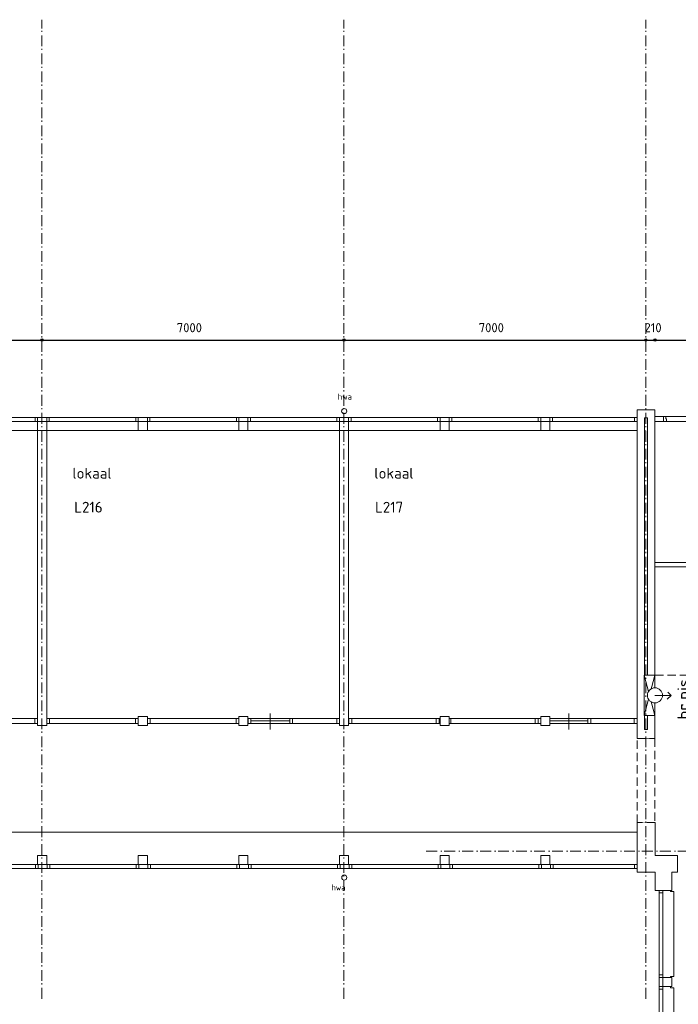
# Model space of a CAD drawing. Header units: millimetres. Extents: x -137512 to 20061, y -42753 to 41926.
# Tile 22 of 29: x -51224 to -35956, y -6564 to 16264. Entities that reach past the tile are written whole.
import ezdxf

# ---------------------------------------------------------------- set-up
doc = ezdxf.new("R2010")
doc.units = ezdxf.units.MM
doc.header["$LTSCALE"] = 100
doc.header["$PDMODE"] = 1
doc.header["$PDSIZE"] = -2
doc.linetypes.add('HIDDEN', pattern=[9.525, 6.35, -3.175])
doc.linetypes.add('STYLE_06', pattern=[0.416656, 0.25, -0.083313, 0.027771, -0.055573])
doc.layers.add('Dimension', color=7, linetype='Continuous', lineweight=5)
doc.layers.add('None', color=7, linetype='Continuous', lineweight=5)
doc.layers.add('TXT25', color=2, linetype='Continuous')
doc.styles.add('03_100', font='isocpeur.ttf')
doc.styles.add('Tekton Plus Regular', font='isocpeur.ttf')
doc.dimstyles.new('bob', dxfattribs={"dimtxt": 211.459961, "dimasz": 50.074463, "dimexe": 199.999999, "dimexo": 500.000001, "dimgap": 0.5, "dimtad": 1, "dimdec": 0, "dimzin": 15, "dimtxsty": 'Tekton Plus Regular', "dimblk": 'DOT', "dimcen": 0, "dimdle": 2, "dimse1": 1, "dimse2": 1, "dimadec": 0, "dimazin": 0, "dimtfac": 0.8, "dimtdec": 0, "dimtix": 1, "dimtmove": 0, "dimatfit": 0, "dimldrblk": 'DOT', "dimfxl": 1, "dimfrac": 2, "dimtolj": 1, "dimtzin": 15, "dimarcsym": 0})

# ---------------------------------------------------------------- blocks, each defined once
blk = doc.blocks.new('Group-17')
at = {"color": 8, "linetype": 'Continuous', "lineweight": 5}
blk.add_wipeout([(22448.2, -1585.2), (29238.2, -1585.2), (29238.2, -1699.2), (22448.2, -1699.2)], dxfattribs=at).dxf.layer = 'None'
at = {"layer": 'None', "color": 8, "linetype": 'Continuous', "lineweight": 5}
blk.add_lwpolyline([(22448.2, -1585.2), (29238.2, -1585.2), (29238.2, -1699.2), (22448.2, -1699.2)], close=True, dxfattribs=at)
at = {"color": 8, "linetype": 'Continuous', "lineweight": 5}
for points in [[(22448.2, -1585.2), (22515.2, -1585.2), (22515.2, -1699.2), (22448.2, -1699.2)], [(24504.8, -1585.2), (24571.8, -1585.2), (24571.8, -1699.2), (24504.8, -1699.2)], [(24781.8, -1585.2), (24848.8, -1585.2), (24848.8, -1699.2), (24781.8, -1699.2)], [(26838.1, -1585.2), (26905.1, -1585.2), (26905.1, -1699.2), (26838.1, -1699.2)], [(27115.1, -1585.2), (27182.1, -1585.2), (27182.1, -1699.2), (27115.1, -1699.2)], [(28082.1, -1585.2), (28149.1, -1585.2), (28149.1, -1699.2), (28082.1, -1699.2)], [(29171.2, -1585.2), (29238.2, -1585.2), (29238.2, -1699.2), (29171.2, -1699.2)]]:
    blk.add_wipeout(points, dxfattribs=at).dxf.layer = 'None'
at = {"layer": 'None', "color": 8, "linetype": 'Continuous', "lineweight": 5}
for points in [[(22448.2, -1585.2), (22515.2, -1585.2), (22515.2, -1699.2), (22448.2, -1699.2)], [(24504.8, -1585.2), (24571.8, -1585.2), (24571.8, -1699.2), (24504.8, -1699.2)], [(24781.8, -1585.2), (24848.8, -1585.2), (24848.8, -1699.2), (24781.8, -1699.2)], [(26838.1, -1585.2), (26905.1, -1585.2), (26905.1, -1699.2), (26838.1, -1699.2)], [(27115.1, -1585.2), (27182.1, -1585.2), (27182.1, -1699.2), (27115.1, -1699.2)], [(28082.1, -1585.2), (28149.1, -1585.2), (28149.1, -1699.2), (28082.1, -1699.2)], [(29171.2, -1585.2), (29238.2, -1585.2), (29238.2, -1699.2), (29171.2, -1699.2)]]:
    blk.add_lwpolyline(points, close=True, dxfattribs=at)
at = {"color": 8, "linetype": 'Continuous', "lineweight": 5}
blk.add_wipeout([(27182.1, -1642.2), (28082.1, -1642.2), (28082.1, -1699.2), (27182.1, -1699.2)], dxfattribs=at).dxf.layer = 'None'
at = {"layer": 'None', "color": 8, "linetype": 'Continuous', "lineweight": 5}
blk.add_line((27632.1, -1472.9), (27632.1, -1842.9), dxfattribs=at)
blk.add_lwpolyline([(27182.1, -1642.2), (28082.1, -1642.2), (28082.1, -1699.2), (27182.1, -1699.2)], close=True, dxfattribs=at)
blk = doc.blocks.new('Group-18')
at = {"color": 8, "linetype": 'Continuous', "lineweight": 5}
blk.add_wipeout([(29448.2, -1585.2), (36238.2, -1585.2), (36238.2, -1699.2), (29448.2, -1699.2)], dxfattribs=at).dxf.layer = 'None'
at = {"layer": 'None', "color": 8, "linetype": 'Continuous', "lineweight": 5}
blk.add_lwpolyline([(29448.2, -1585.2), (36238.2, -1585.2), (36238.2, -1699.2), (29448.2, -1699.2)], close=True, dxfattribs=at)
at = {"color": 8, "linetype": 'Continuous', "lineweight": 5}
for points in [[(29448.2, -1585.2), (29515.2, -1585.2), (29515.2, -1699.2), (29448.2, -1699.2)], [(31504.8, -1585.2), (31571.8, -1585.2), (31571.8, -1699.2), (31504.8, -1699.2)], [(31781.8, -1585.2), (31848.8, -1585.2), (31848.8, -1699.2), (31781.8, -1699.2)], [(33838.1, -1585.2), (33905.1, -1585.2), (33905.1, -1699.2), (33838.1, -1699.2)], [(34115.1, -1585.2), (34182.1, -1585.2), (34182.1, -1699.2), (34115.1, -1699.2)], [(35082.1, -1585.2), (35149.1, -1585.2), (35149.1, -1699.2), (35082.1, -1699.2)], [(36171.2, -1585.2), (36238.2, -1585.2), (36238.2, -1699.2), (36171.2, -1699.2)]]:
    blk.add_wipeout(points, dxfattribs=at).dxf.layer = 'None'
at = {"layer": 'None', "color": 8, "linetype": 'Continuous', "lineweight": 5}
for points in [[(29448.2, -1585.2), (29515.2, -1585.2), (29515.2, -1699.2), (29448.2, -1699.2)], [(31504.8, -1585.2), (31571.8, -1585.2), (31571.8, -1699.2), (31504.8, -1699.2)], [(31781.8, -1585.2), (31848.8, -1585.2), (31848.8, -1699.2), (31781.8, -1699.2)], [(33838.1, -1585.2), (33905.1, -1585.2), (33905.1, -1699.2), (33838.1, -1699.2)], [(34115.1, -1585.2), (34182.1, -1585.2), (34182.1, -1699.2), (34115.1, -1699.2)], [(35082.1, -1585.2), (35149.1, -1585.2), (35149.1, -1699.2), (35082.1, -1699.2)], [(36171.2, -1585.2), (36238.2, -1585.2), (36238.2, -1699.2), (36171.2, -1699.2)]]:
    blk.add_lwpolyline(points, close=True, dxfattribs=at)
at = {"color": 8, "linetype": 'Continuous', "lineweight": 5}
blk.add_wipeout([(34182.1, -1642.2), (35082.1, -1642.2), (35082.1, -1699.2), (34182.1, -1699.2)], dxfattribs=at).dxf.layer = 'None'
at = {"layer": 'None', "color": 8, "linetype": 'Continuous', "lineweight": 5}
blk.add_line((34632.1, -1472.9), (34632.1, -1842.9), dxfattribs=at)
blk.add_lwpolyline([(34182.1, -1642.2), (35082.1, -1642.2), (35082.1, -1699.2), (34182.1, -1699.2)], close=True, dxfattribs=at)
blk = doc.blocks.new('Group-19')
at = {"color": 8, "linetype": 'Continuous', "lineweight": 5}
blk.add_wipeout([(36454.2, -1585.2), (43133, -1585.2), (43133, -1699.2), (36454.2, -1699.2)], dxfattribs=at).dxf.layer = 'None'
at = {"layer": 'None', "color": 8, "linetype": 'Continuous', "lineweight": 5}
blk.add_lwpolyline([(36454.2, -1585.2), (43133, -1585.2), (43133, -1699.2), (36454.2, -1699.2)], close=True, dxfattribs=at)
at = {"color": 8, "linetype": 'Continuous', "lineweight": 5}
for points in [[(36454.2, -1585.2), (36520.1, -1585.2), (36520.1, -1699.2), (36454.2, -1699.2)], [(38477.1, -1585.2), (38543, -1585.2), (38543, -1699.2), (38477.1, -1699.2)], [(38749.6, -1585.2), (38815.5, -1585.2), (38815.5, -1699.2), (38749.6, -1699.2)], [(40772.2, -1585.2), (40838.1, -1585.2), (40838.1, -1699.2), (40772.2, -1699.2)], [(41044.7, -1585.2), (41110.6, -1585.2), (41110.6, -1699.2), (41044.7, -1699.2)], [(41995.8, -1585.2), (42061.7, -1585.2), (42061.7, -1699.2), (41995.8, -1699.2)], [(43067.1, -1585.2), (43133, -1585.2), (43133, -1699.2), (43067.1, -1699.2)]]:
    blk.add_wipeout(points, dxfattribs=at).dxf.layer = 'None'
at = {"layer": 'None', "color": 8, "linetype": 'Continuous', "lineweight": 5}
for points in [[(36454.2, -1585.2), (36520.1, -1585.2), (36520.1, -1699.2), (36454.2, -1699.2)], [(38477.1, -1585.2), (38543, -1585.2), (38543, -1699.2), (38477.1, -1699.2)], [(38749.6, -1585.2), (38815.5, -1585.2), (38815.5, -1699.2), (38749.6, -1699.2)], [(40772.2, -1585.2), (40838.1, -1585.2), (40838.1, -1699.2), (40772.2, -1699.2)], [(41044.7, -1585.2), (41110.6, -1585.2), (41110.6, -1699.2), (41044.7, -1699.2)], [(41995.8, -1585.2), (42061.7, -1585.2), (42061.7, -1699.2), (41995.8, -1699.2)], [(43067.1, -1585.2), (43133, -1585.2), (43133, -1699.2), (43067.1, -1699.2)]]:
    blk.add_lwpolyline(points, close=True, dxfattribs=at)
at = {"color": 8, "linetype": 'Continuous', "lineweight": 5}
blk.add_wipeout([(41110.6, -1642.2), (41995.8, -1642.2), (41995.8, -1699.2), (41110.6, -1699.2)], dxfattribs=at).dxf.layer = 'None'
at = {"layer": 'None', "color": 8, "linetype": 'Continuous', "lineweight": 5}
blk.add_line((41553.2, -1472.9), (41553.2, -1842.9), dxfattribs=at)
blk.add_lwpolyline([(41110.6, -1642.2), (41995.8, -1642.2), (41995.8, -1699.2), (41110.6, -1699.2)], close=True, dxfattribs=at)
blk = doc.blocks.new('Group-30')
at = {"color": 8, "linetype": 'Continuous', "lineweight": 5}
blk.add_wipeout([(-5711.4, -4970.7), (43133, -4970.7), (43133, -5060.7), (-5711.4, -5060.7)], dxfattribs=at).dxf.layer = 'None'
at = {"layer": 'None', "color": 8, "linetype": 'Continuous', "lineweight": 5}
blk.add_lwpolyline([(-5711.4, -4970.7), (43133, -4970.7), (43133, -5060.7), (-5711.4, -5060.7)], close=True, dxfattribs=at)
at = {"color": 8, "linetype": 'Continuous', "lineweight": 5}
for points in [[(29187.8, -4970.7), (29247.8, -4970.7), (29247.8, -5060.7), (29187.8, -5060.7)], [(29457.9, -4970.7), (29517.8, -4970.7), (29517.8, -5060.7), (29457.9, -5060.7)], [(31521.7, -4970.7), (31581.7, -4970.7), (31581.7, -5060.7), (31521.7, -5060.7)], [(31791.7, -4970.7), (31851.8, -4970.7), (31851.8, -5060.7), (31791.7, -5060.7)], [(33855.6, -4970.7), (33915.7, -4970.7), (33915.7, -5060.7), (33855.6, -5060.7)], [(34125.7, -4970.7), (34185.8, -4970.7), (34185.8, -5060.7), (34125.7, -5060.7)], [(36189.6, -4970.7), (36249.6, -4970.7), (36249.6, -5060.7), (36189.6, -5060.7)], [(36459.6, -4970.7), (36519.7, -4970.7), (36519.7, -5060.7), (36459.6, -5060.7)], [(38523.5, -4970.7), (38583.5, -4970.7), (38583.5, -5060.7), (38523.5, -5060.7)], [(38793.6, -4970.7), (38853.6, -4970.7), (38853.6, -5060.7), (38793.6, -5060.7)], [(40857.5, -4970.7), (40917.5, -4970.7), (40917.5, -5060.7), (40857.5, -5060.7)], [(41127.6, -4970.7), (41187.5, -4970.7), (41187.5, -5060.7), (41127.6, -5060.7)], [(43073, -4970.7), (43133, -4970.7), (43133, -5060.7), (43073, -5060.7)]]:
    blk.add_wipeout(points, dxfattribs=at).dxf.layer = 'None'
at = {"layer": 'None', "color": 8, "linetype": 'Continuous', "lineweight": 5}
for points in [[(29187.8, -4970.7), (29247.8, -4970.7), (29247.8, -5060.7), (29187.8, -5060.7)], [(29457.9, -4970.7), (29517.8, -4970.7), (29517.8, -5060.7), (29457.9, -5060.7)], [(31521.7, -4970.7), (31581.7, -4970.7), (31581.7, -5060.7), (31521.7, -5060.7)], [(31791.7, -4970.7), (31851.8, -4970.7), (31851.8, -5060.7), (31791.7, -5060.7)], [(33855.6, -4970.7), (33915.7, -4970.7), (33915.7, -5060.7), (33855.6, -5060.7)], [(34125.7, -4970.7), (34185.8, -4970.7), (34185.8, -5060.7), (34125.7, -5060.7)], [(36189.6, -4970.7), (36249.6, -4970.7), (36249.6, -5060.7), (36189.6, -5060.7)], [(36459.6, -4970.7), (36519.7, -4970.7), (36519.7, -5060.7), (36459.6, -5060.7)], [(38523.5, -4970.7), (38583.5, -4970.7), (38583.5, -5060.7), (38523.5, -5060.7)], [(38793.6, -4970.7), (38853.6, -4970.7), (38853.6, -5060.7), (38793.6, -5060.7)], [(40857.5, -4970.7), (40917.5, -4970.7), (40917.5, -5060.7), (40857.5, -5060.7)], [(41127.6, -4970.7), (41187.5, -4970.7), (41187.5, -5060.7), (41127.6, -5060.7)], [(43073, -4970.7), (43133, -4970.7), (43133, -5060.7), (43073, -5060.7)]]:
    blk.add_lwpolyline(points, close=True, dxfattribs=at)
blk = doc.blocks.new('Group-31')
at = {"layer": 'None', "color": 8, "insert": (36195, 5945), "char_height": 280.66, "attachment_point": 1, "line_spacing_factor": 0.976858, "style": 'Tekton Plus Regular'}
blk.add_mtext('{\\H0.5024x;\\lhwa}', dxfattribs=at)
at = {"color": 8, "linetype": 'Continuous', "lineweight": 5}
blk.add_wipeout([(36390, 5583), (36406, 5540), (36387, 5498), (36344, 5482), (36303, 5501), (36286, 5544), (36305, 5586), (36348, 5602)], dxfattribs=at).dxf.layer = 'None'
at = {"layer": 'None', "color": 8, "linetype": 'Continuous', "lineweight": 5}
blk.add_circle((36346, 5542), 60, dxfattribs=at)
blk = doc.blocks.new('Group-45')
at = {"layer": 'None', "color": 8, "linetype": 'Continuous', "lineweight": 5}
blk.add_line((43923, -1049), (43849, -976), dxfattribs=at)
at = {"layer": 'None', "color": 8, "insert": (44071, -1611), "char_height": 279.73, "attachment_point": 1, "rotation": 90, "line_spacing_factor": 0.976858, "style": 'Tekton Plus Regular'}
blk.add_mtext('{\\H1.008x;\\lbr.nis}', dxfattribs=at)
at = {"color": 8, "linetype": 'Continuous', "lineweight": 5}
blk.add_wipeout([(43299, -579), (43549, -579), (43549, -1519), (43299, -1519)], dxfattribs=at).dxf.layer = 'None'
at = {"layer": 'None', "color": 8, "linetype": 'Continuous', "lineweight": 5}
for p, q in [((43549, -1519), (43299, -579)), ((43299, -1519), (43549, -579))]:
    blk.add_line(p, q, dxfattribs=at)
blk.add_lwpolyline([(43299, -579), (43549, -579), (43549, -1519), (43299, -1519)], close=True, dxfattribs=at)
at = {"color": 8, "linetype": 'Continuous', "lineweight": 5}
blk.add_wipeout([(43723, -1031), (43685, -1159), (43567, -1223), (43439, -1185), (43375, -1068), (43413, -939), (43530, -875), (43659, -913)], dxfattribs=at).dxf.layer = 'None'
at = {"layer": 'None', "color": 8, "linetype": 'Continuous', "lineweight": 5}
for p, q in [((43549, -1049), (43923, -1049)), ((43923, -1049), (43834, -1138))]:
    blk.add_line(p, q, dxfattribs=at)
blk.add_circle((43549, -1049), 175, dxfattribs=at)
blk = doc.blocks.new('*D101')
at = {"layer": 'Dimension', "linetype": 'Continuous', "lineweight": -2}
h = blk.add_hatch(color=0, dxfattribs=at)
edge = h.paths.add_edge_path()
edge.add_arc((-36708, 8838), 25, 0, 360, ccw=False)
h = blk.add_hatch(color=0, dxfattribs=at)
edge = h.paths.add_edge_path()
edge.add_arc((-36498, 8838), 25, 0, 360, ccw=False)
at = {"layer": 'Defpoints', "color": 0, "lineweight": 0}
for p in [(-36708, 8838), (-36708, -6182), (-36498, -6182)]:
    blk.add_point(p, dxfattribs=at)
at = {"layer": 'Dimension', "color": 0, "linetype": 'Continuous', "lineweight": -2}
for p, q in [((-36908, 8838), (-36708, 8838)), ((-36708, 8838), (-36498, 8838)), ((-36498, 8838), (-36298, 8838))]:
    blk.add_line(p, q, dxfattribs=at)
for centre in [(-36708, 8838), (-36498, 8838)]:
    blk.add_circle(centre, 25, dxfattribs=at)
at = {"layer": 'Dimension', "color": 0, "insert": (-36739, 9229), "char_height": 211.5, "attachment_point": 1, "line_spacing_factor": 0.976858, "style": 'Tekton Plus Regular'}
blk.add_mtext('210', dxfattribs=at)
blk = doc.blocks.new('_DOT')
at = {"color": 0, "linetype": 'ByBlock', "lineweight": -2}
blk.add_line((-0.5, 0), (-1, 0), dxfattribs=at)
at = {"color": 0, "linetype": 'ByBlock', "lineweight": -2, "const_width": 0.5}
blk.add_lwpolyline([(-0.25, 0, 1), (0.25, 0, 1)], format="xyb", close=True, dxfattribs=at)
blk = doc.blocks.new('*D108')
at = {"layer": 'Dimension', "linetype": 'Continuous', "lineweight": -2}
h = blk.add_hatch(color=0, dxfattribs=at)
edge = h.paths.add_edge_path()
edge.add_arc((-57708, 8838), 25, 0, 360, ccw=False)
h = blk.add_hatch(color=0, dxfattribs=at)
edge = h.paths.add_edge_path()
edge.add_arc((-50708, 8838), 25, 0, 360, ccw=False)
at = {"layer": 'Defpoints', "color": 0, "lineweight": 0}
for p in [(-57708, 8938), (-50708, 8938), (-57708, 8838)]:
    blk.add_point(p, dxfattribs=at)
at = {"layer": 'Dimension', "color": 0, "linetype": 'Continuous', "lineweight": -2}
for p, q in [((-57908, 8838), (-57708, 8838)), ((-57708, 8838), (-50708, 8838)), ((-50708, 8838), (-50508, 8838))]:
    blk.add_line(p, q, dxfattribs=at)
for centre in [(-57708, 8838), (-50708, 8838)]:
    blk.add_circle(centre, 25, dxfattribs=at)
at = {"layer": 'Dimension', "color": 0, "insert": (-54582, 9229), "char_height": 211.5, "attachment_point": 1, "line_spacing_factor": 0.976858, "style": 'Tekton Plus Regular'}
blk.add_mtext('7000', dxfattribs=at)
blk = doc.blocks.new('*D109')
at = {"layer": 'Dimension', "linetype": 'Continuous', "lineweight": -2}
h = blk.add_hatch(color=0, dxfattribs=at)
edge = h.paths.add_edge_path()
edge.add_arc((-50708, 8838), 25, 0, 360, ccw=False)
h = blk.add_hatch(color=0, dxfattribs=at)
edge = h.paths.add_edge_path()
edge.add_arc((-43708, 8838), 25, 0, 360, ccw=False)
at = {"layer": 'Defpoints', "color": 0, "lineweight": 0}
for p in [(-50708, 8938), (-43708, 8938), (-50708, 8838)]:
    blk.add_point(p, dxfattribs=at)
at = {"layer": 'Dimension', "color": 0, "linetype": 'Continuous', "lineweight": -2}
for p, q in [((-50908, 8838), (-50708, 8838)), ((-50708, 8838), (-43708, 8838)), ((-43708, 8838), (-43508, 8838))]:
    blk.add_line(p, q, dxfattribs=at)
for centre in [(-50708, 8838), (-43708, 8838)]:
    blk.add_circle(centre, 25, dxfattribs=at)
at = {"layer": 'Dimension', "color": 0, "insert": (-47582, 9229), "char_height": 211.5, "attachment_point": 1, "line_spacing_factor": 0.976858, "style": 'Tekton Plus Regular'}
blk.add_mtext('7000', dxfattribs=at)
blk = doc.blocks.new('*D110')
at = {"layer": 'Dimension', "linetype": 'Continuous', "lineweight": -2}
h = blk.add_hatch(color=0, dxfattribs=at)
edge = h.paths.add_edge_path()
edge.add_arc((-43708, 8838), 25, 0, 360, ccw=False)
h = blk.add_hatch(color=0, dxfattribs=at)
edge = h.paths.add_edge_path()
edge.add_arc((-36708, 8838), 25, 0, 360, ccw=False)
at = {"layer": 'Defpoints', "color": 0, "lineweight": 0}
for p in [(-43708, 8938), (-43708, 8838), (-36708, 8838)]:
    blk.add_point(p, dxfattribs=at)
at = {"layer": 'Dimension', "color": 0, "linetype": 'Continuous', "lineweight": -2}
for p, q in [((-43908, 8838), (-43708, 8838)), ((-43708, 8838), (-36708, 8838)), ((-36708, 8838), (-36508, 8838))]:
    blk.add_line(p, q, dxfattribs=at)
for centre in [(-43708, 8838), (-36708, 8838)]:
    blk.add_circle(centre, 25, dxfattribs=at)
at = {"layer": 'Dimension', "color": 0, "insert": (-40582, 9229), "char_height": 211.5, "attachment_point": 1, "line_spacing_factor": 0.976858, "style": 'Tekton Plus Regular'}
blk.add_mtext('7000', dxfattribs=at)
blk = doc.blocks.new('*D111')
at = {"layer": 'Dimension', "linetype": 'Continuous', "lineweight": -2}
h = blk.add_hatch(color=0, dxfattribs=at)
edge = h.paths.add_edge_path()
edge.add_arc((-36498, 8838), 25, 0, 360, ccw=False)
h = blk.add_hatch(color=0, dxfattribs=at)
edge = h.paths.add_edge_path()
edge.add_arc((-26278, 8838), 25, 0, 360, ccw=False)
at = {"layer": 'Defpoints', "color": 0, "lineweight": 0}
for p in [(-36498, 8838), (-36498, 1484), (-26278, 1484)]:
    blk.add_point(p, dxfattribs=at)
at = {"layer": 'Dimension', "color": 0, "linetype": 'Continuous', "lineweight": -2}
for p, q in [((-36698, 8838), (-36498, 8838)), ((-36498, 8838), (-26278, 8838)), ((-26278, 8838), (-26078, 8838))]:
    blk.add_line(p, q, dxfattribs=at)
for centre in [(-36498, 8838), (-26278, 8838)]:
    blk.add_circle(centre, 25, dxfattribs=at)
at = {"layer": 'Dimension', "color": 0, "insert": (-31805, 9229), "char_height": 211.5, "attachment_point": 1, "line_spacing_factor": 0.976858, "style": 'Tekton Plus Regular'}
blk.add_mtext('10220', dxfattribs=at)

msp = doc.modelspace()

# ---------------------------------------------------------------- linework, layer by layer
at = {"layer": 'None', "color": 8, "linetype": 'Continuous', "lineweight": 5}
msp.add_line((-36920.8, -2570.9), (-85751.7, -2570.9), dxfattribs=at)

# ---------------------------------------------------------------- block references
at = {"layer": 'None', "color": 7}
for name in ['Group-17', 'Group-18', 'Group-19']:
    msp.add_blockref(name, (-80046.3, 1648.3), dxfattribs=at)

# ---------------------------------------------------------------- dimensions: what is measured, and where the dimension line sits
at = {"layer": 'Dimension', "color": 8, "linetype": 'Continuous', "lineweight": 5}
for base, p1, p2, picture, middle in [((-57707.7, 8838), (-50707.7, 8938), (-57707.7, 8938), '*D108', (-54207.7, 8838)), ((-50707.7, 8838), (-43707.7, 8938), (-50707.7, 8938), '*D109', (-47207.7, 8838)), ((-43707.7, 8838), (-36707.7, 8838), (-43707.7, 8938), '*D110', (-40207.7, 8838))]:
    dim = msp.add_linear_dim(base=base, p1=p1, p2=p2, dimstyle='bob', override={"dimgap": 100, "dimpost": '<>', "dimtxsty": 'Tekton Plus Regular', "dimtmove": 2}, dxfattribs=at)
    dim.commit()
    dim.dimension.update_dxf_attribs({"geometry": picture, "text_midpoint": middle})

# ---------------------------------------------------------------- wipeouts: each hides what was drawn before it
at = {"color": 8, "linetype": 'Continuous', "lineweight": 5}
for points in [[(-50808.5, 6949.1), (-50598.5, 6949.1), (-50598.5, 6739.1), (-50808.5, 6739.1)], [(-48475.2, 6949.1), (-48265.2, 6949.1), (-48265.2, 6739.1), (-48475.2, 6739.1)], [(-46141.9, 6949.1), (-45931.9, 6949.1), (-45931.9, 6739.1), (-46141.9, 6739.1)], [(-43808.6, 6949.1), (-43598.6, 6949.1), (-43598.6, 6739.1), (-43808.6, 6739.1)], [(-41475.3, 6949.1), (-41265.3, 6949.1), (-41265.3, 6739.1), (-41475.3, 6739.1)], [(-39142, 6949.1), (-38932, 6949.1), (-38932, 6739.1), (-39142, 6739.1)], [(-50808.2, -3112.4), (-50598.2, -3112.4), (-50598.2, -3322.4), (-50808.2, -3322.4)], [(-43808.3, -3112.4), (-43598.3, -3112.4), (-43598.3, -3322.4), (-43808.3, -3322.4)], [(-43659.2, -3580.3), (-43639.6, -3621.8), (-43655.1, -3665), (-43696.6, -3684.6), (-43739.8, -3669.1), (-43759.4, -3627.6), (-43743.9, -3584.4), (-43702.4, -3564.8)], [(-36313.3, -5944.3), (-36103.3, -5944.3), (-36103.3, -6154.3), (-36313.3, -6154.3)]]:
    msp.add_wipeout(points, dxfattribs=at).dxf.layer = 'None'
at = {"color": 1, "linetype": 'Continuous', "lineweight": 35}
for points in [[(-50002.6, 5422), (-48866.6, 5422), (-48866.6, 5955.4), (-50002.6, 5955.4)], [(-43002.6, 5422), (-41866.6, 5422), (-41866.6, 5955.4), (-43002.6, 5955.4)]]:
    msp.add_wipeout(points, dxfattribs=at).dxf.layer = 'None'
at = {"color": 92, "linetype": 'Continuous', "lineweight": 25}
for points in [[(-49959, 4681.9), (-49100.5, 4681.9), (-49100.5, 5159.8), (-49959, 5159.8)], [(-42985, 4681.9), (-42197.3, 4681.9), (-42197.3, 5159.8), (-42985, 5159.8)]]:
    msp.add_wipeout(points, dxfattribs=at).dxf.layer = 'None'
at = {"color": 43, "linetype": 'Continuous', "lineweight": 9}
msp.add_wipeout([(-39363.3, -974), (-37135.9, -974), (-37135.9, -631.3), (-39363.3, -631.3)], dxfattribs=at).dxf.layer = 'None'

# ---------------------------------------------------------------- next in the draw order: linework, layer by layer
at = {"layer": 'None', "color": 8, "linetype": 'Continuous', "lineweight": 5}
msp.add_line((-36724.2, 6739.1), (-85751.7, 6739.1), dxfattribs=at)
for points in [[(-50808.5, 6949.1), (-50598.5, 6949.1), (-50598.5, 6739.1), (-50808.5, 6739.1)], [(-48475.2, 6949.1), (-48265.2, 6949.1), (-48265.2, 6739.1), (-48475.2, 6739.1)], [(-46141.9, 6949.1), (-45931.9, 6949.1), (-45931.9, 6739.1), (-46141.9, 6739.1)], [(-43808.6, 6949.1), (-43598.6, 6949.1), (-43598.6, 6739.1), (-43808.6, 6739.1)], [(-41475.3, 6949.1), (-41265.3, 6949.1), (-41265.3, 6739.1), (-41475.3, 6739.1)], [(-39142, 6949.1), (-38932, 6949.1), (-38932, 6739.1), (-39142, 6739.1)], [(-50808.2, -3112.4), (-50598.2, -3112.4), (-50598.2, -3322.4), (-50808.2, -3322.4)], [(-43808.3, -3112.4), (-43598.3, -3112.4), (-43598.3, -3322.4), (-43808.3, -3322.4)], [(-36313.3, -5944.3), (-36103.3, -5944.3), (-36103.3, -6154.3), (-36313.3, -6154.3)]]:
    msp.add_lwpolyline(points, close=True, dxfattribs=at)
msp.add_circle((-43699.5, -3624.7), 60, dxfattribs=at)

# ---------------------------------------------------------------- next in the draw order: texts
at = {"layer": 'None', "color": 8, "insert": (-43999.7, -3784.3), "char_height": 280.859, "attachment_point": 1, "line_spacing_factor": 0.976858, "style": 'Tekton Plus Regular'}
msp.add_mtext('{\\H0.502x;\\lhwa}', dxfattribs=at)
at = {"layer": 'TXT25', "char_height": 250, "attachment_point": 1, "line_spacing_factor": 0.976858, "style": '03_100'}
for s, insert in [('lokaal', (-50002.6, 5874.4)), ('lokaal', (-43002.6, 5874.4)), ('L216', (-49959, 5087.2)), ('L217', (-42985, 5087.2))]:
    msp.add_mtext(s, dxfattribs=dict(at, insert=insert))

# ---------------------------------------------------------------- next in the draw order: wipeouts: each hides what was drawn before it
at = {"color": 8, "linetype": 'Continuous', "lineweight": 5}
for points in [[(-48474.9, 111.1), (-48264.9, 111.1), (-48264.9, -98.9), (-48474.9, -98.9)], [(-46141.6, 111.1), (-45931.6, 111.1), (-45931.6, -98.9), (-46141.6, -98.9)], [(-41475, 111.1), (-41265, 111.1), (-41265, -98.9), (-41475, -98.9)], [(-39141.7, 111.1), (-38931.7, 111.1), (-38931.7, -98.9), (-39141.7, -98.9)]]:
    msp.add_wipeout(points, dxfattribs=at).dxf.layer = 'None'

# ---------------------------------------------------------------- next in the draw order: linework, layer by layer
at = {"layer": 'None', "color": 8, "linetype": 'Continuous', "lineweight": 5}
for points in [[(-48474.9, 111.1), (-48264.9, 111.1), (-48264.9, -98.9), (-48474.9, -98.9)], [(-46141.6, 111.1), (-45931.6, 111.1), (-45931.6, -98.9), (-46141.6, -98.9)], [(-41475, 111.1), (-41265, 111.1), (-41265, -98.9), (-41475, -98.9)], [(-39141.7, 111.1), (-38931.7, 111.1), (-38931.7, -98.9), (-39141.7, -98.9)]]:
    msp.add_lwpolyline(points, close=True, dxfattribs=at)

# ---------------------------------------------------------------- next in the draw order: block references
at = {"layer": 'None', "color": 7}
msp.add_blockref('Group-30', (-80046.3, 1648.3), dxfattribs=at)

# ---------------------------------------------------------------- next in the draw order: wipeouts: each hides what was drawn before it
at = {"color": 8, "linetype": 'Continuous', "lineweight": 5}
for points in [[(-36497.7, 7219.3), (-36497.7, -402.4), (-36672.4, -402.4), (-36705.4, -402.4), (-36705.4, -189), (-36672.4, -189), (-36672.4, 6506.1), (-36672.4, 6844.5), (-36672.4, 7032), (-36705.4, 7032), (-36705.4, 7219.3), (-36672.4, 7219.3)], [(-85757.7, 7039.1), (-36913.3, 7039.1), (-36913.3, 6949.1), (-85757.7, 6949.1)], [(-50808.1, 6739.1), (-50598.1, 6739.1), (-50598.1, -98.9), (-50808.1, -98.9)], [(-43808.1, 6739.1), (-43598.1, 6739.1), (-43598.1, -98.9), (-43808.1, -98.9)], [(-36313.3, -3922.4), (-36403.3, -3922.4), (-36403.3, -12946.7), (-36313.3, -12946.7)]]:
    msp.add_wipeout(points, dxfattribs=at).dxf.layer = 'None'

# ---------------------------------------------------------------- next in the draw order: linework, layer by layer
at = {"layer": 'None', "color": 8, "linetype": 'Continuous', "lineweight": 5}
for points in [[(-85757.7, 7039.1), (-36913.3, 7039.1), (-36913.3, 6949.1), (-85757.7, 6949.1)], [(-50808.1, 6739.1), (-50598.1, 6739.1), (-50598.1, -98.9), (-50808.1, -98.9)], [(-43808.1, 6739.1), (-43598.1, 6739.1), (-43598.1, -98.9), (-43808.1, -98.9)], [(-36313.3, -3922.4), (-36403.3, -3922.4), (-36403.3, -12946.7), (-36313.3, -12946.7)]]:
    msp.add_lwpolyline(points, close=True, dxfattribs=at)
at = {"layer": 'None', "color": 140, "linetype": 'Continuous', "lineweight": 15}
msp.add_lwpolyline([(-36498.3, 3677.4), (-34015.6, 3677.4), (-34015.6, 3577.4), (-36498.3, 3577.4)], close=True, dxfattribs=at)

# ---------------------------------------------------------------- next in the draw order: wipeouts: each hides what was drawn before it
at = {"color": 8, "linetype": 'Continuous', "lineweight": 5}
for points in [[(-48474.9, -3112.4), (-48264.9, -3112.4), (-48264.9, -3322.4), (-48474.9, -3322.4)], [(-46141.6, -3112.4), (-45931.6, -3112.4), (-45931.6, -3322.4), (-46141.6, -3322.4)], [(-41475, -3112.4), (-41265, -3112.4), (-41265, -3322.4), (-41475, -3322.4)], [(-39141.7, -3112.4), (-38931.7, -3112.4), (-38931.7, -3322.4), (-39141.7, -3322.4)], [(-36973.3, -3322.4), (-36913.3, -3322.4), (-36913.3, -3412.4), (-36973.3, -3412.4)]]:
    msp.add_wipeout(points, dxfattribs=at).dxf.layer = 'None'

# ---------------------------------------------------------------- next in the draw order: linework, layer by layer
at = {"layer": 'None', "color": 8, "linetype": 'Continuous', "lineweight": 5}
for points in [[(-48474.9, -3112.4), (-48264.9, -3112.4), (-48264.9, -3322.4), (-48474.9, -3322.4)], [(-46141.6, -3112.4), (-45931.6, -3112.4), (-45931.6, -3322.4), (-46141.6, -3322.4)], [(-41475, -3112.4), (-41265, -3112.4), (-41265, -3322.4), (-41475, -3322.4)], [(-39141.7, -3112.4), (-38931.7, -3112.4), (-38931.7, -3322.4), (-39141.7, -3322.4)], [(-36973.3, -3322.4), (-36913.3, -3322.4), (-36913.3, -3412.4), (-36973.3, -3412.4)]]:
    msp.add_lwpolyline(points, close=True, dxfattribs=at)

# ---------------------------------------------------------------- next in the draw order: wipeouts: each hides what was drawn before it
at = {"color": 8, "linetype": 'Continuous', "lineweight": 5}
for points in [[(-36705.4, 7219.3), (-36705.4, 7032), (-36738.6, 7032), (-36738.6, 6844.5), (-36738.6, 6464.4), (-36738.6, -189), (-36705.4, -189), (-36705.4, -402.4), (-36738.6, -402.4), (-36913.3, -402.4), (-36913.3, 7219.3), (-36738.6, 7219.3)], [(-50868.5, 7039.1), (-50808.5, 7039.1), (-50808.5, 6949.1), (-50868.5, 6949.1)], [(-50598.5, 7039.1), (-50538.5, 7039.1), (-50538.5, 6949.1), (-50598.5, 6949.1)], [(-48535.2, 7039.1), (-48475.2, 7039.1), (-48475.2, 6949.1), (-48535.2, 6949.1)], [(-48265.2, 7039.1), (-48205.2, 7039.1), (-48205.2, 6949.1), (-48265.2, 6949.1)], [(-46201.9, 7039.1), (-46141.9, 7039.1), (-46141.9, 6949.1), (-46201.9, 6949.1)], [(-45931.9, 7039.1), (-45871.9, 7039.1), (-45871.9, 6949.1), (-45931.9, 6949.1)], [(-43868.6, 7039.1), (-43808.6, 7039.1), (-43808.6, 6949.1), (-43868.6, 6949.1)], [(-43598.6, 7039.1), (-43538.6, 7039.1), (-43538.6, 6949.1), (-43598.6, 6949.1)], [(-41535.3, 7039.1), (-41475.3, 7039.1), (-41475.3, 6949.1), (-41535.3, 6949.1)], [(-41265.3, 7039.1), (-41205.3, 7039.1), (-41205.3, 6949.1), (-41265.3, 6949.1)], [(-39202, 7039.1), (-39142, 7039.1), (-39142, 6949.1), (-39202, 6949.1)], [(-38932, 7039.1), (-38872, 7039.1), (-38872, 6949.1), (-38932, 6949.1)], [(-36403.3, -5884.3), (-36313.3, -5884.3), (-36313.3, -5944.3), (-36403.3, -5944.3)], [(-36403.3, -6154.5), (-36313.3, -6154.5), (-36313.3, -6214.5), (-36403.3, -6214.5)]]:
    msp.add_wipeout(points, dxfattribs=at).dxf.layer = 'None'

# ---------------------------------------------------------------- next in the draw order: linework, layer by layer
at = {"layer": 'None', "color": 8, "linetype": 'STYLE_06', "lineweight": 5, "ltscale": 10}
msp.add_line((-50707.7, -6435.6), (-50707.7, 16264.4), dxfattribs=at)
at = {"layer": 'None', "color": 8, "linetype": 'Continuous', "lineweight": 5, "flags": 128}
for points in [[(-36672.4, 7219.3), (-36497.7, 7219.3), (-36497.7, 7032), (-36497.7, 6844.5), (-36497.7, 6506.1), (-36497.7, -189), (-36497.7, -402.4), (-36672.4, -402.4), (-36738.6, -402.4), (-36913.3, -402.4), (-36913.3, -189), (-36913.3, 6464.4), (-36913.3, 6844.5), (-36913.3, 7032), (-36913.3, 7219.3), (-36738.6, 7219.3)], [(-36672.4, -189), (-36672.4, 6506.1), (-36672.4, 6844.5), (-36672.4, 7032), (-36738.6, 7032), (-36738.6, 6844.5), (-36738.6, 6464.4), (-36738.6, -189)]]:
    msp.add_lwpolyline(points, close=True, dxfattribs=at)
at = {"layer": 'None', "color": 8, "linetype": 'Continuous', "lineweight": 5}
for points in [[(-50868.5, 7039.1), (-50808.5, 7039.1), (-50808.5, 6949.1), (-50868.5, 6949.1)], [(-50598.5, 7039.1), (-50538.5, 7039.1), (-50538.5, 6949.1), (-50598.5, 6949.1)], [(-48535.2, 7039.1), (-48475.2, 7039.1), (-48475.2, 6949.1), (-48535.2, 6949.1)], [(-48265.2, 7039.1), (-48205.2, 7039.1), (-48205.2, 6949.1), (-48265.2, 6949.1)], [(-46201.9, 7039.1), (-46141.9, 7039.1), (-46141.9, 6949.1), (-46201.9, 6949.1)], [(-45931.9, 7039.1), (-45871.9, 7039.1), (-45871.9, 6949.1), (-45931.9, 6949.1)], [(-43868.6, 7039.1), (-43808.6, 7039.1), (-43808.6, 6949.1), (-43868.6, 6949.1)], [(-43598.6, 7039.1), (-43538.6, 7039.1), (-43538.6, 6949.1), (-43598.6, 6949.1)], [(-41535.3, 7039.1), (-41475.3, 7039.1), (-41475.3, 6949.1), (-41535.3, 6949.1)], [(-41265.3, 7039.1), (-41205.3, 7039.1), (-41205.3, 6949.1), (-41265.3, 6949.1)], [(-39202, 7039.1), (-39142, 7039.1), (-39142, 6949.1), (-39202, 6949.1)], [(-38932, 7039.1), (-38872, 7039.1), (-38872, 6949.1), (-38932, 6949.1)], [(-36403.3, -5884.3), (-36313.3, -5884.3), (-36313.3, -5944.3), (-36403.3, -5944.3)], [(-36403.3, -6154.5), (-36313.3, -6154.5), (-36313.3, -6214.5), (-36403.3, -6214.5)]]:
    msp.add_lwpolyline(points, close=True, dxfattribs=at)

# ---------------------------------------------------------------- next in the draw order: block references
at = {"layer": 'None', "color": 7}
for name in ['Group-31', 'Group-45']:
    msp.add_blockref(name, (-80046.3, 1648.3), dxfattribs=at)

# ---------------------------------------------------------------- next in the draw order: wipeouts: each hides what was drawn before it
at = {"color": 8, "linetype": 'Continuous', "lineweight": 5}
for points in [[(-36973.3, 7039.1), (-36913.3, 7039.1), (-36913.3, 6949.1), (-36973.3, 6949.1)], [(-36497.7, 7062.4), (-34015, 7062.4), (-34015, 6948.4), (-36497.7, 6948.4)], [(-36133.3, -5919.4), (-36133.3, -5944.3), (-36313.3, -5944.3), (-36313.3, -5919.4), (-36313.3, -5919.3), (-36313.3, -3947.4), (-36313.3, -3922.4), (-36133.3, -3922.4), (-36133.3, -3947.4), (-36063.3, -3947.4), (-36063.3, -5919.4)], [(-36133.3, -8251.5), (-36133.3, -8277.6), (-36313.3, -8277.6), (-36313.3, -8251.5), (-36313.3, -8251.3), (-36313.3, -6180.8), (-36313.3, -6154.5), (-36133.3, -6154.5), (-36133.3, -6180.8), (-36063.3, -6180.8), (-36063.3, -8251.5)]]:
    msp.add_wipeout(points, dxfattribs=at).dxf.layer = 'None'

# ---------------------------------------------------------------- next in the draw order: linework, layer by layer
at = {"layer": 'None', "color": 8, "linetype": 'STYLE_06', "lineweight": 5, "ltscale": 10}
msp.add_line((-43707.7, -6435.6), (-43707.7, 16264.4), dxfattribs=at)
at = {"layer": 'None', "color": 8, "linetype": 'HIDDEN', "lineweight": 5, "ltscale": 0.3}
msp.add_line((-34015, 1069), (-36497.7, 1069), dxfattribs=at)
at = {"layer": 'None', "color": 8, "linetype": 'Continuous', "lineweight": 5}
for points in [[(-36973.3, 7039.1), (-36913.3, 7039.1), (-36913.3, 6949.1), (-36973.3, 6949.1)], [(-36497.7, 7062.4), (-34015, 7062.4), (-34015, 6948.4), (-36497.7, 6948.4)], [(-36133.3, -5919.4), (-36133.3, -5944.3), (-36313.3, -5944.3), (-36313.3, -5919.4), (-36313.3, -5919.3), (-36313.3, -3947.4), (-36313.3, -3922.4), (-36133.3, -3922.4), (-36133.3, -3947.4), (-36063.3, -3947.4), (-36063.3, -5919.4)], [(-36133.3, -8251.5), (-36133.3, -8277.6), (-36313.3, -8277.6), (-36313.3, -8251.5), (-36313.3, -8251.3), (-36313.3, -6180.8), (-36313.3, -6154.5), (-36133.3, -6154.5), (-36133.3, -6180.8), (-36063.3, -6180.8), (-36063.3, -8251.5)]]:
    msp.add_lwpolyline(points, close=True, dxfattribs=at)

# ---------------------------------------------------------------- next in the draw order: wipeouts: each hides what was drawn before it
at = {"color": 8, "linetype": 'Continuous', "lineweight": 5}
for points in [[(-36228.9, 7012.4), (-36228.9, 6948.4), (-36295.9, 6948.4), (-36295.9, 6952.4), (-36295.9, 7012.4), (-36295.9, 7062.4), (-36275.9, 7062.4), (-36248.9, 7062.4), (-36248.9, 7012.4)], [(-35978.3, -3502.4), (-36103.3, -3502.4), (-36103.3, -3922.4), (-36493.3, -3922.4), (-36493.3, -3502.4), (-36913.3, -3502.4), (-36913.3, -3112.4), (-36913.3, -2352.4), (-36493.3, -2352.4), (-36493.3, -3112.4), (-35978.3, -3112.4)]]:
    msp.add_wipeout(points, dxfattribs=at).dxf.layer = 'None'

# ---------------------------------------------------------------- next in the draw order: linework, layer by layer
at = {"layer": 'None', "color": 8, "linetype": 'STYLE_06', "lineweight": 5, "ltscale": 10}
msp.add_line((-41797.7, -3015.6), (-21097.7, -3015.6), dxfattribs=at)
at = {"layer": 'None', "color": 8, "linetype": 'Continuous', "lineweight": 5}
for points in [[(-36228.9, 7012.4), (-36228.9, 6948.4), (-36295.9, 6948.4), (-36295.9, 6952.4), (-36295.9, 7012.4), (-36295.9, 7062.4), (-36275.9, 7062.4), (-36248.9, 7062.4), (-36248.9, 7012.4)], [(-35978.3, -3502.4), (-36103.3, -3502.4), (-36103.3, -3922.4), (-36493.3, -3922.4), (-36493.3, -3502.4), (-36913.3, -3502.4), (-36913.3, -3112.4), (-36913.3, -2352.4), (-36493.3, -2352.4), (-36493.3, -3112.4), (-35978.3, -3112.4)]]:
    msp.add_lwpolyline(points, close=True, dxfattribs=at)

# ---------------------------------------------------------------- next in the draw order: dimensions: what is measured, and where the dimension line sits
at = {"layer": 'Dimension', "color": 8, "linetype": 'Continuous', "lineweight": 5}
dim = msp.add_linear_dim(base=(-36497.7, 8838), p1=(-26277.7, 1484.4), p2=(-36497.7, 1484.4), dimstyle='bob', override={"dimgap": 100, "dimpost": '<>', "dimtxsty": 'Tekton Plus Regular', "dimtmove": 2}, dxfattribs=at)
dim.commit()
dim.dimension.update_dxf_attribs({"geometry": '*D111', "text_midpoint": (-31387.7, 8838)})

# ---------------------------------------------------------------- next in the draw order: wipeouts: each hides what was drawn before it
at = {"color": 8, "linetype": 'Continuous', "lineweight": 5}
msp.add_wipeout([(-36403.3, -3922.4), (-36313.3, -3922.4), (-36313.3, -3982.4), (-36403.3, -3982.4)], dxfattribs=at).dxf.layer = 'None'

# ---------------------------------------------------------------- next in the draw order: linework, layer by layer
at = {"layer": 'None', "color": 8, "linetype": 'Continuous', "lineweight": 5}
msp.add_lwpolyline([(-36403.3, -3922.4), (-36313.3, -3922.4), (-36313.3, -3982.4), (-36403.3, -3982.4)], close=True, dxfattribs=at)

# ---------------------------------------------------------------- next in the draw order: dimensions: what is measured, and where the dimension line sits
at = {"layer": 'Dimension', "color": 8, "linetype": 'Continuous', "lineweight": 5}
dim = msp.add_linear_dim(base=(-36707.7, 8838), p1=(-36497.7, -6181.7), p2=(-36707.7, -6181.7), dimstyle='bob', override={"dimgap": 100, "dimpost": '<>', "dimtxsty": 'Tekton Plus Regular', "dimtmove": 2}, dxfattribs=at)
dim.commit()
dim.dimension.update_dxf_attribs({"geometry": '*D101', "text_midpoint": (-36507.7, 8938), "dimtype": 160})

# ---------------------------------------------------------------- next in the draw order: wipeouts: each hides what was drawn before it
at = {"color": 8, "linetype": 'Continuous', "lineweight": 5}
msp.add_wipeout([(-36913.3, -402.4), (-36497.7, -402.4), (-36497.7, -2352.4), (-36913.3, -2352.4)], dxfattribs=at).dxf.layer = 'None'

# ---------------------------------------------------------------- next in the draw order: linework, layer by layer
at = {"layer": 'None', "color": 8, "linetype": 'STYLE_06', "lineweight": 5, "ltscale": 10}
msp.add_line((-36707.7, -6435.6), (-36707.7, 16264.4), dxfattribs=at)
at = {"layer": 'None', "color": 8, "linetype": 'HIDDEN', "lineweight": 5, "ltscale": 0.3}
msp.add_lwpolyline([(-36913.3, -402.4), (-36497.7, -402.4), (-36497.7, -2352.4), (-36913.3, -2352.4)], close=True, dxfattribs=at)

doc.saveas('drawing.dxf')
